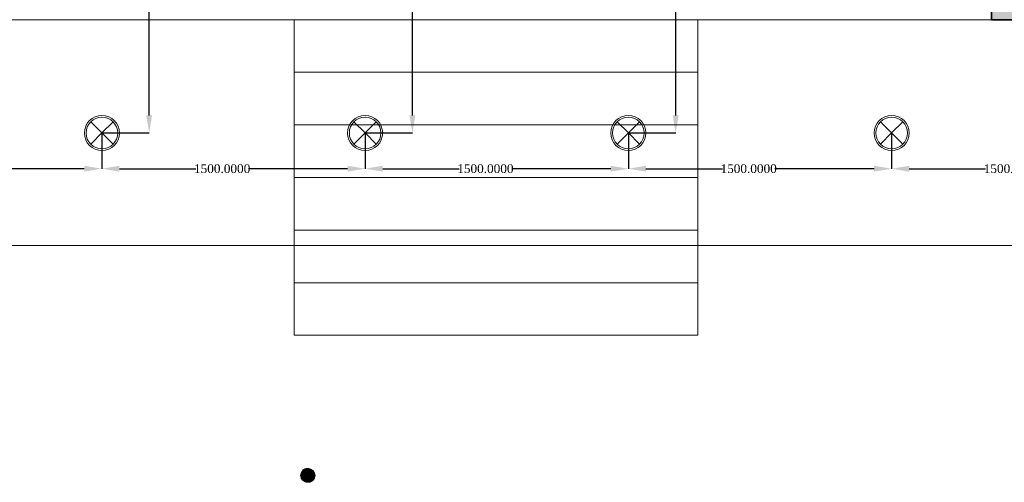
# Model space of a CAD drawing. Header units: inches. Extents: x -78787 to 29484, y -9517 to 23232.
# Tile 22 of 256: x -15382 to -9772, y -9165 to -6532. Entities that reach past the tile are written whole.
import ezdxf

# ---------------------------------------------------------------- set-up
doc = ezdxf.new("R2010")
doc.units = ezdxf.units.IN
doc.header["$MEASUREMENT"] = 0
for name, color, linetype in [('- განათება', 7, 'Continuous'), ('- საშტეფცელო როზეტები', 7, 'Continuous'), ('Structural - Bearing', 7, 'Continuous')]:
    doc.layers.add(name, color=color, linetype=linetype)
for name, color, linetype, lineweight in [('New_2D Drafting - General_Pen_No__2', 8, 'Continuous', 15), ('New_Interior - Lamp_Pen_No__20', 1, 'Continuous', 0), ('Structural - Bearing_Pen_No__1', 7, 'Continuous', 13), ('Structural - Bearing_Pen_No__20', 1, 'Continuous', 0)]:
    doc.layers.add(name, color=color, linetype=linetype, lineweight=lineweight)
doc.layers.add('Structural - Bearing_Pen_No__161', color=7, linetype='Continuous', lineweight=13, true_color=0x6a6a6a)
doc.layers.add('Structural - Bearing_Pen_No__28', color=7, linetype='Continuous', lineweight=35, true_color=0xa80f02)
doc.styles.get("Standard").update_dxf_attribs({"font": 'arial.ttf'})
doc.dimstyles.get("Standard").update_dxf_attribs({"dimtxt": 0.18, "dimasz": 0.18, "dimexe": 0.18, "dimexo": 0.0625, "dimgap": 0.09, "dimtad": 0, "dimtih": 1, "dimtoh": 1, "dimdec": 4, "dimzin": 0, "dimdsep": 46, "dimtxsty": 'Standard', "dimcen": 0.09, "dimadec": 0, "dimazin": 0, "dimtfac": 1, "dimtdec": 4, "dimtofl": 0, "dimtmove": 0, "dimatfit": 3, "dimfxl": 1, "dimtolj": 1, "dimtzin": 0, "dimarcsym": 0})

# ---------------------------------------------------------------- blocks, each defined once
blk = doc.blocks.new('Slab_15', base_point=(-39158.9, 14188.5))
at = {"layer": 'Structural - Bearing_Pen_No__1', "color": 7, "linetype": 'Continuous', "lineweight": 13, "flags": 128}
blk.add_lwpolyline([(-39158.9, 14188.5), (-36858.7, 14188.5), (-36858.7, 14488), (-39158.9, 14488)], close=True, dxfattribs=at)
blk = doc.blocks.new('Slab_16', base_point=(-39158.9, 13889.1))
at = {"layer": 'Structural - Bearing_Pen_No__1', "color": 7, "linetype": 'Continuous', "lineweight": 13, "flags": 128}
blk.add_lwpolyline([(-39158.9, 13889.1), (-36858.7, 13889.1), (-36858.7, 14188.5), (-39158.9, 14188.5)], close=True, dxfattribs=at)
blk = doc.blocks.new('Slab_17', base_point=(-39158.9, 13589.6))
at = {"layer": 'Structural - Bearing_Pen_No__1', "color": 7, "linetype": 'Continuous', "lineweight": 13, "flags": 128}
blk.add_lwpolyline([(-39158.9, 13589.6), (-36858.7, 13589.6), (-36858.7, 13889.1), (-39158.9, 13889.1)], close=True, dxfattribs=at)
blk = doc.blocks.new('Slab_18', base_point=(-39158.9, 13290.2))
at = {"layer": 'Structural - Bearing_Pen_No__1', "color": 7, "linetype": 'Continuous', "lineweight": 13, "flags": 128}
blk.add_lwpolyline([(-39158.9, 13290.2), (-36858.7, 13290.2), (-36858.7, 13589.6), (-39158.9, 13589.6)], close=True, dxfattribs=at)
blk = doc.blocks.new('Slab_19', base_point=(-39158.9, 12990.7))
at = {"layer": 'Structural - Bearing_Pen_No__1', "color": 7, "linetype": 'Continuous', "lineweight": 13, "flags": 128}
blk.add_lwpolyline([(-39158.9, 12990.7), (-36858.7, 12990.7), (-36858.7, 13290.2), (-39158.9, 13290.2)], close=True, dxfattribs=at)
blk = doc.blocks.new('Slab_20', base_point=(-39158.9, 12691.3))
at = {"layer": 'Structural - Bearing_Pen_No__1', "color": 7, "linetype": 'Continuous', "lineweight": 13, "flags": 128}
blk.add_lwpolyline([(-39158.9, 12691.3), (-36858.7, 12691.3), (-36858.7, 12990.7), (-39158.9, 12990.7)], close=True, dxfattribs=at)
blk = doc.blocks.new('Column_11', base_point=(-35008.8, 14663))
at = {"layer": 'Structural - Bearing_Pen_No__161', "linetype": 'Continuous', "lineweight": 0, "true_color": 0x6a6a6a}
blk.add_hatch(color=251, dxfattribs=at).paths.add_polyline_path([(-34833.8, 14488), (-34833.8, 14838), (-35183.8, 14838), (-35183.8, 14488)])
at = {"layer": 'Structural - Bearing_Pen_No__20', "color": 1, "linetype": 'Continuous', "lineweight": 0}
for p, q in [((-35008.8, 14743), (-35008.8, 14918)), ((-35088.8, 14663), (-35263.8, 14663)), ((-34928.8, 14663), (-34753.8, 14663)), ((-35008.8, 14583), (-35008.8, 14408))]:
    blk.add_line(p, q, dxfattribs=at)
blk.add_point((-35008.8, 14663), dxfattribs=at)
at = {"layer": 'Structural - Bearing_Pen_No__28', "color": 14, "linetype": 'Continuous', "lineweight": 35, "true_color": 0xa80f02, "flags": 128}
blk.add_lwpolyline([(-34833.8, 14488), (-34833.8, 14838), (-35183.8, 14838), (-35183.8, 14488)], close=True, dxfattribs=at)
blk = doc.blocks.new('Recessed Spot_2')
at = {"layer": 'New_Interior - Lamp_Pen_No__20', "color": 1, "linetype": 'Continuous', "lineweight": 0}
for q in [(-63.6, 63.6), (63.6, 63.6), (-63.6, -63.6), (63.6, -63.6)]:
    blk.add_line((0, 0), q, dxfattribs=at)
at = {"layer": 'New_Interior - Lamp_Pen_No__20', "color": 1, "linetype": 'Continuous', "lineweight": 0, "flags": 128}
blk.add_lwpolyline([(100, 0, 1), (-100, 0, 1)], format="xyb", close=True, dxfattribs=at)
at = {"layer": 'New_Interior - Lamp_Pen_No__20', "color": 1, "linetype": 'Continuous', "lineweight": 0}
blk.add_circle((0, 0), 90, dxfattribs=at)
blk = doc.blocks.new('*D1045')
at = {"layer": '- განათება', "color": 0, "lineweight": -2, "transparency": 16777216}
for p, q in [((-16414.1, -7176.6), (-16414.1, -7380.1)), ((-14914.1, -7176.6), (-14914.1, -7380.1)), ((-16314.1, -7379.9), (-15878.4, -7379.9)), ((-15014.1, -7379.9), (-15579.1, -7379.9))]:
    blk.add_line(p, q, dxfattribs=at)
at = {"layer": '- განათება', "color": 0, "transparency": 16777216}
for points in [[(-16314.1, -7363.2), (-16314.1, -7396.5), (-16414.1, -7379.9)], [(-15014.1, -7363.2), (-15014.1, -7396.5), (-14914.1, -7379.9)]]:
    blk.add_solid(points, dxfattribs=at)
at = {"layer": 'Defpoints', "color": 0, "transparency": 16777216}
for p in [(-16414.1, -7176.6), (-14914.1, -7176.6), (-14914.1, -7379.9)]:
    blk.add_point(p, dxfattribs=at)
at = {"layer": '- განათება', "color": 0, "transparency": 16777216, "insert": (-15728.8, -7379.9), "char_height": 50, "attachment_point": 5}
blk.add_mtext('\\A1;{\\fSylfaen|b0|i0|c0|p18;1500.0000}', dxfattribs=at)
blk = doc.blocks.new('*D1046')
at = {"layer": '- განათება', "color": 0, "lineweight": -2, "transparency": 16777216}
for p, q in [((-14914.1, -7176.6), (-14914.1, -7380.1)), ((-13414.1, -7176.6), (-13414.1, -7380.1)), ((-14814.1, -7379.9), (-14378.4, -7379.9)), ((-13514.1, -7379.9), (-14079.1, -7379.9))]:
    blk.add_line(p, q, dxfattribs=at)
at = {"layer": '- განათება', "color": 0, "transparency": 16777216}
for points in [[(-14814.1, -7363.2), (-14814.1, -7396.5), (-14914.1, -7379.9)], [(-13514.1, -7363.2), (-13514.1, -7396.5), (-13414.1, -7379.9)]]:
    blk.add_solid(points, dxfattribs=at)
at = {"layer": 'Defpoints', "color": 0, "transparency": 16777216}
for p in [(-14914.1, -7176.6), (-13414.1, -7176.6), (-13414.1, -7379.9)]:
    blk.add_point(p, dxfattribs=at)
at = {"layer": '- განათება', "color": 0, "transparency": 16777216, "insert": (-14228.8, -7379.9), "char_height": 50, "attachment_point": 5}
blk.add_mtext('\\A1;{\\fSylfaen|b0|i0|c0|p18;1500.0000}', dxfattribs=at)
blk = doc.blocks.new('*D1047')
at = {"layer": '- განათება', "color": 0, "lineweight": -2, "transparency": 16777216}
for p, q in [((-13414.1, -7176.6), (-13414.1, -7380.1)), ((-11914.1, -7176.6), (-11914.1, -7380.1)), ((-13314.1, -7379.9), (-12878.4, -7379.9)), ((-12014.1, -7379.9), (-12579.1, -7379.9))]:
    blk.add_line(p, q, dxfattribs=at)
at = {"layer": '- განათება', "color": 0, "transparency": 16777216}
for points in [[(-13314.1, -7363.2), (-13314.1, -7396.5), (-13414.1, -7379.9)], [(-12014.1, -7363.2), (-12014.1, -7396.5), (-11914.1, -7379.9)]]:
    blk.add_solid(points, dxfattribs=at)
at = {"layer": 'Defpoints', "color": 0, "transparency": 16777216}
for p in [(-13414.1, -7176.6), (-11914.1, -7176.6), (-11914.1, -7379.9)]:
    blk.add_point(p, dxfattribs=at)
at = {"layer": '- განათება', "color": 0, "transparency": 16777216, "insert": (-12728.8, -7379.9), "char_height": 50, "attachment_point": 5}
blk.add_mtext('\\A1;{\\fSylfaen|b0|i0|c0|p18;1500.0000}', dxfattribs=at)
blk = doc.blocks.new('*D1048')
at = {"layer": '- განათება', "color": 0, "lineweight": -2, "transparency": 16777216}
for p, q in [((-11914.1, -7176.6), (-11914.1, -7380.1)), ((-10414.1, -7176.6), (-10414.1, -7380.1)), ((-11814.1, -7379.9), (-11378.4, -7379.9)), ((-10514.1, -7379.9), (-11079.1, -7379.9))]:
    blk.add_line(p, q, dxfattribs=at)
at = {"layer": '- განათება', "color": 0, "transparency": 16777216}
for points in [[(-11814.1, -7363.2), (-11814.1, -7396.5), (-11914.1, -7379.9)], [(-10514.1, -7363.2), (-10514.1, -7396.5), (-10414.1, -7379.9)]]:
    blk.add_solid(points, dxfattribs=at)
at = {"layer": 'Defpoints', "color": 0, "transparency": 16777216}
for p in [(-11914.1, -7176.6), (-10414.1, -7176.6), (-10414.1, -7379.9)]:
    blk.add_point(p, dxfattribs=at)
at = {"layer": '- განათება', "color": 0, "transparency": 16777216, "insert": (-11228.8, -7379.9), "char_height": 50, "attachment_point": 5}
blk.add_mtext('\\A1;{\\fSylfaen|b0|i0|c0|p18;1500.0000}', dxfattribs=at)
blk = doc.blocks.new('*D1049')
at = {"layer": '- განათება', "color": 0, "lineweight": -2, "transparency": 16777216}
for p, q in [((-10414.1, -7176.6), (-10414.1, -7380.1)), ((-8914.1, -7176.6), (-8914.1, -7380.1)), ((-10314.1, -7379.9), (-9878.4, -7379.9)), ((-9014.1, -7379.9), (-9579.1, -7379.9))]:
    blk.add_line(p, q, dxfattribs=at)
at = {"layer": '- განათება', "color": 0, "transparency": 16777216}
for points in [[(-10314.1, -7363.2), (-10314.1, -7396.5), (-10414.1, -7379.9)], [(-9014.1, -7363.2), (-9014.1, -7396.5), (-8914.1, -7379.9)]]:
    blk.add_solid(points, dxfattribs=at)
at = {"layer": 'Defpoints', "color": 0, "transparency": 16777216}
for p in [(-10414.1, -7176.6), (-8914.1, -7176.6), (-8914.1, -7379.9)]:
    blk.add_point(p, dxfattribs=at)
at = {"layer": '- განათება', "color": 0, "transparency": 16777216, "insert": (-9728.8, -7379.9), "char_height": 50, "attachment_point": 5}
blk.add_mtext('\\A1;{\\fSylfaen|b0|i0|c0|p18;1500.0000}', dxfattribs=at)
blk = doc.blocks.new('*D1055')
at = {"layer": '- განათება', "color": 0, "lineweight": -2, "transparency": 16777216}
for p, q in [((-14914, -5647.3), (-14644.4, -5647.3)), ((-14644.6, -5747.3), (-14644.6, -6227.5)), ((-14644.6, -7076.6), (-14644.6, -6278.8)), ((-14914, -7176.6), (-14644.4, -7176.6))]:
    blk.add_line(p, q, dxfattribs=at)
at = {"layer": '- განათება', "color": 0, "transparency": 16777216}
for points in [[(-14661.3, -5747.3), (-14627.9, -5747.3), (-14644.6, -5647.3)], [(-14661.3, -7076.6), (-14627.9, -7076.6), (-14644.6, -7176.6)]]:
    blk.add_solid(points, dxfattribs=at)
at = {"layer": 'Defpoints', "color": 0, "transparency": 16777216}
for p in [(-14914.1, -5647.3), (-14914.1, -7176.6), (-14644.6, -7176.6)]:
    blk.add_point(p, dxfattribs=at)
at = {"layer": '- განათება', "color": 0, "transparency": 16777216, "insert": (-14644.6, -6253.2), "char_height": 50, "attachment_point": 5}
blk.add_mtext('\\A1;{\\fSylfaen|b0|i0|c0|p18;1529.2572}', dxfattribs=at)
blk = doc.blocks.new('*D1056')
at = {"layer": '- განათება', "color": 0, "lineweight": -2, "transparency": 16777216}
for p, q in [((-13414, -5647.3), (-13144.4, -5647.3)), ((-13144.6, -5747.3), (-13144.6, -6227.5)), ((-13144.6, -7076.6), (-13144.6, -6278.8)), ((-13414, -7176.6), (-13144.4, -7176.6))]:
    blk.add_line(p, q, dxfattribs=at)
at = {"layer": '- განათება', "color": 0, "transparency": 16777216}
for points in [[(-13161.3, -5747.3), (-13127.9, -5747.3), (-13144.6, -5647.3)], [(-13161.3, -7076.6), (-13127.9, -7076.6), (-13144.6, -7176.6)]]:
    blk.add_solid(points, dxfattribs=at)
at = {"layer": 'Defpoints', "color": 0, "transparency": 16777216}
for p in [(-13414.1, -5647.3), (-13414.1, -7176.6), (-13144.6, -7176.6)]:
    blk.add_point(p, dxfattribs=at)
at = {"layer": '- განათება', "color": 0, "transparency": 16777216, "insert": (-13144.6, -6253.2), "char_height": 50, "attachment_point": 5}
blk.add_mtext('\\A1;{\\fSylfaen|b0|i0|c0|p18;1529.2572}', dxfattribs=at)
blk = doc.blocks.new('*D1057')
at = {"layer": '- განათება', "color": 0, "lineweight": -2, "transparency": 16777216}
for p, q in [((-11914, -5647.3), (-11644.4, -5647.3)), ((-11644.6, -5747.3), (-11644.6, -6227.5)), ((-11644.6, -7076.6), (-11644.6, -6278.8)), ((-11914, -7176.6), (-11644.4, -7176.6))]:
    blk.add_line(p, q, dxfattribs=at)
at = {"layer": '- განათება', "color": 0, "transparency": 16777216}
for points in [[(-11661.3, -5747.3), (-11627.9, -5747.3), (-11644.6, -5647.3)], [(-11661.3, -7076.6), (-11627.9, -7076.6), (-11644.6, -7176.6)]]:
    blk.add_solid(points, dxfattribs=at)
at = {"layer": 'Defpoints', "color": 0, "transparency": 16777216}
for p in [(-11914.1, -5647.3), (-11914.1, -7176.6), (-11644.6, -7176.6)]:
    blk.add_point(p, dxfattribs=at)
at = {"layer": '- განათება', "color": 0, "transparency": 16777216, "insert": (-11644.6, -6253.2), "char_height": 50, "attachment_point": 5}
blk.add_mtext('\\A1;{\\fSylfaen|b0|i0|c0|p18;1529.2572}', dxfattribs=at)

msp = doc.modelspace()

# ---------------------------------------------------------------- hatches: boundary and pattern name
at = {"layer": '- საშტეფცელო როზეტები'}
h = msp.add_hatch(dxfattribs=at)
h.set_pattern_fill('ANSI31', color=5)
h.set_pattern_definition([(45, (4316.61394, -40476.14536), (-0.08838834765, 0.08838834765), [])])
h.paths.add_polyline_path([(-13701.50173, -9125.93125, 1), (-13779.86463, -9125.93125, 1)])

# ---------------------------------------------------------------- linework, layer by layer
msp.add_circle((-13740.68318, -9125.93125), 39.18145, dxfattribs=at)
at = {"layer": 'New_2D Drafting - General_Pen_No__2', "color": 8, "linetype": 'Continuous', "lineweight": 15, "flags": 128}
msp.add_lwpolyline([(27781.76404, -7816.57065), (27781.76404, 17918.35514), (26505.93152, 17918.35514), (26505.93152, -6531.64486), (-21544.06848, -6531.64486), (-21544.06848, -7816.57065)], close=True, dxfattribs=at)

# ---------------------------------------------------------------- block references
at = {"layer": '- განათება', "color": 1, "linetype": 'Continuous', "lineweight": 0, "zscale": 1000}
for p in [(-14914.06848, -7176.57065), (-13414.06848, -7176.57065), (-11914.06848, -7176.57065), (-10414.06848, -7176.57065)]:
    msp.add_blockref('Recessed Spot_2', p, dxfattribs=at)
at = {"layer": 'Structural - Bearing', "color": 14, "lineweight": 35, "true_color": 0xa80f02}
msp.add_blockref('Column_11', (-9669.06848, -6356.64486), dxfattribs=at)
at = {"layer": 'Structural - Bearing', "color": 7, "linetype": 'Continuous', "lineweight": 13}
for name, p in [('Slab_15', (-13819.14198, -6831.09504)), ('Slab_16', (-13819.14198, -7130.54522)), ('Slab_17', (-13819.14198, -7429.99539)), ('Slab_18', (-13819.14198, -7729.44557)), ('Slab_19', (-13819.14198, -8028.89575)), ('Slab_20', (-13819.14198, -8328.34592))]:
    msp.add_blockref(name, p, dxfattribs=at)

# ---------------------------------------------------------------- dimensions: what is measured, and where the dimension line sits
at = {"layer": '- განათება', "color": 1}
for base, p1, p2, picture, middle in [((-14644.61214, -7176.57065), (-14914.06848, -5647.31346), (-14914.06848, -7176.57065), '*D1055', (-14644.61214, -6253.1686)), ((-13144.61214, -7176.57065), (-13414.06848, -5647.31346), (-13414.06848, -7176.57065), '*D1056', (-13144.61214, -6253.1686)), ((-11644.61214, -7176.57065), (-11914.06848, -5647.31346), (-11914.06848, -7176.57065), '*D1057', (-11644.61214, -6253.1686))]:
    dim = msp.add_linear_dim(base=base, p1=p1, p2=p2, angle=270, text='{\\fSylfaen|b0|i0|c0|p18;<>}', dimstyle='Standard', override={"dimtxt": 50, "dimasz": 100}, dxfattribs=at)
    dim.commit()
    dim.dimension.update_dxf_attribs({"geometry": picture, "text_midpoint": middle, "dimtype": 160})
for base, p1, p2, picture, middle in [((-14914.06848, -7379.8773), (-16414.06848, -7176.57065), (-14914.06848, -7176.57065), '*D1045', (-15728.76334, -7379.8773)), ((-13414.06848, -7379.8773), (-14914.06848, -7176.57065), (-13414.06848, -7176.57065), '*D1046', (-14228.76334, -7379.8773)), ((-11914.06848, -7379.8773), (-13414.06848, -7176.57065), (-11914.06848, -7176.57065), '*D1047', (-12728.76334, -7379.8773)), ((-10414.06848, -7379.8773), (-11914.06848, -7176.57065), (-10414.06848, -7176.57065), '*D1048', (-11228.76334, -7379.8773)), ((-8914.06848, -7379.8773), (-10414.06848, -7176.57065), (-8914.06848, -7176.57065), '*D1049', (-9728.76334, -7379.8773))]:
    dim = msp.add_linear_dim(base=base, p1=p1, p2=p2, text='{\\fSylfaen|b0|i0|c0|p18;<>}', dimstyle='Standard', override={"dimtxt": 50, "dimasz": 100}, dxfattribs=at)
    dim.commit()
    dim.dimension.update_dxf_attribs({"geometry": picture, "text_midpoint": middle, "dimtype": 160})

doc.saveas('drawing.dxf')
